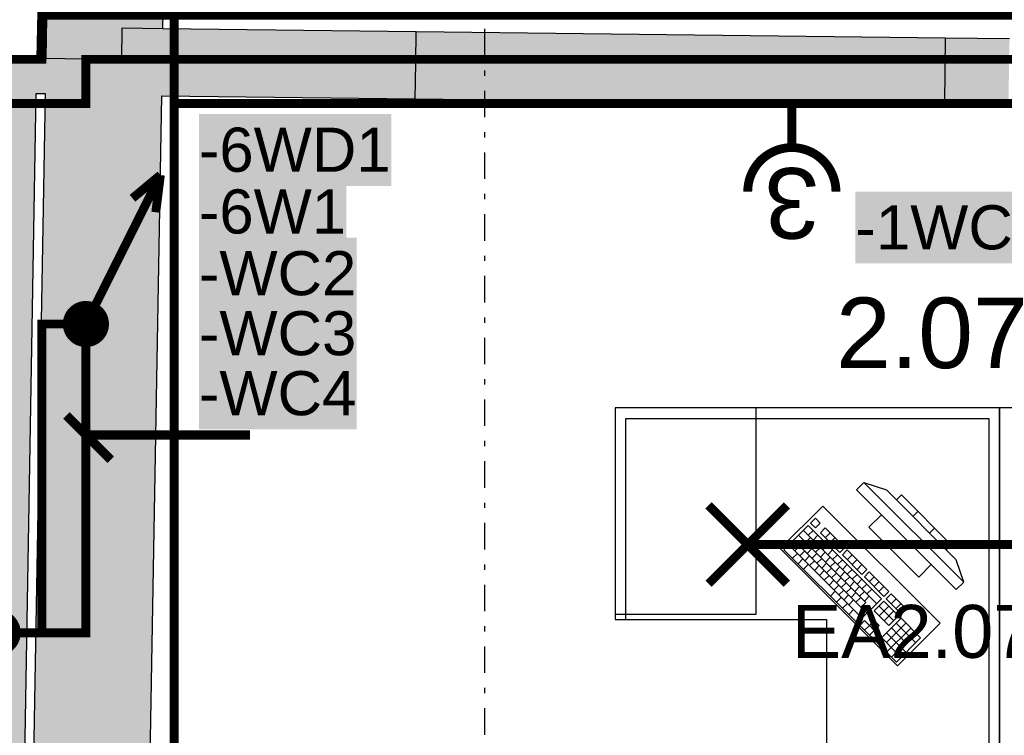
# Model space of a CAD drawing. Extents: x -12025 to 39812, y -30157 to 12.
# Tile 9 of 59: x 16312 to 19102, y -19666 to -17638. Entities that reach past the tile are written whole.
import ezdxf
from ezdxf.enums import TextEntityAlignment as Align

# ---------------------------------------------------------------- set-up
doc = ezdxf.new("R2010")
doc.units = 0
doc.header["$MEASUREMENT"] = 0
doc.linetypes.add('Telekomunikacni vodic', pattern=[9.25, 3, -0.75, 3, -0.75, 0.125, -0.75, 0.125, -0.75])
doc.linetypes.add('Čerchovaná S', pattern=[175, 75, -42.5, 15, -42.5])
for name, color, linetype in [('0 (Pozadí)', 254, 'Continuous'), ('OÚ Dukovany internet + tv + data', 192, 'Continuous'), ('OÚ Dukovany nouzové osvětlení', 36, 'Continuous'), ('OÚ Dukovany půdorys podklad 2NP', 7, 'Continuous'), ('OÚ Dukovany rozváděče', 6, 'Continuous'), ('OÚ Dukovany světla', 132, 'Continuous'), ('OÚ Dukovany zásuvky', 92, 'Continuous'), ('Zakladni', 7, 'Continuous')]:
    doc.layers.add(name, color=color, linetype=linetype)
doc.styles.add('Arial', font='txt')
doc.styles.add('Arial_B', font='txt')

# ---------------------------------------------------------------- blocks, each defined once
blk = doc.blocks.new('P_zarovkove_svitidlo (9)')
at = {"color": 0, "linetype": 'Continuous', "const_width": 25}
for points in [[(111, -111), (-111, 111)], [(-111, -111), (111, 111)]]:
    blk.add_lwpolyline(points, dxfattribs=at)
at = {"color": 0, "linetype": 'Continuous', "style": 'Arial'}
blk.add_text('EA2.07b', height=150, dxfattribs=at).set_placement((125, -321.1))
blk = doc.blocks.new('Zásuvka (23)')
at = {"color": 0, "linetype": 'Continuous', "const_width": 25}
blk.add_lwpolyline([(0, 250), (0, 125)], dxfattribs=at)
for points in [[(-125, 0, -0.414214), (0, 125)], [(0, 125, -0.414214), (125, 0)]]:
    blk.add_lwpolyline(points, format="xyb", dxfattribs=at)
at = {"color": 0, "linetype": 'Continuous', "style": 'Arial'}
blk.add_text('3', height=200, rotation=180, dxfattribs=at).set_placement((0, 66.9), align=Align.CENTER)
blk = doc.blocks.new('Stoupací vedení směrem nahoru')
at = {"color": 0, "linetype": 'Continuous'}
for points, const_width in [([(0, 52.8, 0.414214), (-52.8, 0)], 25), ([(52.8, 0, 0.414214), (0, 52.8)], 25), ([(0, 26.4, 0.414214), (-26.4, 0)], 52.8), ([(26.4, 0, 0.414214), (0, 26.4)], 52.8), ([(-52.8, 0, 0.414214), (0, -52.8)], 25), ([(-26.4, 0, 0.414214), (0, -26.4)], 52.8), ([(0, -26.4, 0.414214), (26.4, 0)], 52.8), ([(0, -52.8, 0.414214), (52.8, 0)], 25)]:
    blk.add_lwpolyline(points, format="xyb", dxfattribs=dict(at, const_width=const_width))
at = {"color": 0, "linetype": 'Continuous', "const_width": 25}
for points in [[(-211.1, -422.2), (0, 0)], [(-211.1, -422.2), (-197.9, -316.7)], [(-211.1, -422.2), (-131.9, -356.3)]]:
    blk.add_lwpolyline(points, dxfattribs=at)
blk = doc.blocks.new('Stoupací vedení směrem nahoru (1)')
at = {"color": 0, "linetype": 'Continuous', "const_width": 25}
for points in [[(211.1, 422.2), (0, 0)], [(211.1, 422.2), (131.9, 356.3)], [(211.1, 422.2), (197.9, 316.7)]]:
    blk.add_lwpolyline(points, dxfattribs=at)
at = {"color": 0, "linetype": 'Continuous'}
for points, const_width in [([(0, 52.8, 0.414214), (-52.8, 0)], 25), ([(52.8, 0, 0.414214), (0, 52.8)], 25), ([(0, 26.4, 0.414214), (-26.4, 0)], 52.8), ([(26.4, 0, 0.414214), (0, 26.4)], 52.8), ([(-52.8, 0, 0.414214), (0, -52.8)], 25), ([(-26.4, 0, 0.414214), (0, -26.4)], 52.8), ([(0, -26.4, 0.414214), (26.4, 0)], 52.8), ([(0, -52.8, 0.414214), (52.8, 0)], 25)]:
    blk.add_lwpolyline(points, format="xyb", dxfattribs=dict(at, const_width=const_width))
blk = doc.blocks.new('(9)')
at = {"color": 7, "linetype": 'Continuous', "const_width": 25}
for points in [[(-520, 0), (-395, -125)], [(-460, -55), (0, -55)]]:
    blk.add_lwpolyline(points, dxfattribs=at)
at = {"layer": '0 (Pozadí)', "linetype": 'Continuous'}
blk.add_solid([(-145, 165), (302, 165), (-145, -38.5), (302, -38.5)], dxfattribs=at)
at = {"color": 7, "linetype": 'Continuous', "style": 'Arial_B'}
blk.add_text('-WC4', height=125, dxfattribs=at).set_placement((-145, 1.5))
blk = doc.blocks.new('(10)')
at = {"color": 7, "linetype": 'Continuous', "const_width": 25}
for points in [[(-520, 0), (-395, -125)], [(-460, -55), (0, -55)]]:
    blk.add_lwpolyline(points, dxfattribs=at)
at = {"layer": '0 (Pozadí)', "linetype": 'Continuous'}
blk.add_solid([(-145, 505), (302, 505), (-145, 301.5), (302, 301.5)], dxfattribs=at)
at = {"color": 7, "linetype": 'Continuous', "style": 'Arial_B'}
blk.add_text('-WC2', height=125, dxfattribs=at).set_placement((-145, 341.5))
blk = doc.blocks.new('(11)')
at = {"color": 7, "linetype": 'Continuous', "const_width": 25}
for points in [[(-520, 0), (-395, -125)], [(-460, -55), (0, -55)]]:
    blk.add_lwpolyline(points, dxfattribs=at)
at = {"layer": '0 (Pozadí)', "linetype": 'Continuous'}
blk.add_solid([(-145, 335), (302, 335), (-145, 131.5), (302, 131.5)], dxfattribs=at)
at = {"color": 7, "linetype": 'Continuous', "style": 'Arial_B'}
blk.add_text('-WC3', height=125, dxfattribs=at).set_placement((-145, 171.5))
blk = doc.blocks.new('(18)')
at = {"color": 7, "linetype": 'Continuous', "const_width": 25}
for points in [[(0, 520), (-125, 395)], [(-55, 460), (-55, 0)]]:
    blk.add_lwpolyline(points, dxfattribs=at)
at = {"layer": '0 (Pozadí)', "linetype": 'Continuous'}
blk.add_solid([(-625.7, 215), (-80.6, 215), (-625.7, 11.5), (-80.6, 11.5)], dxfattribs=at)
at = {"color": 7, "linetype": 'Continuous', "style": 'Arial_B'}
blk.add_text('-1WC4', height=125, dxfattribs=at).set_placement((-625.7, 51.5))
blk = doc.blocks.new('(41)')
at = {"color": 7, "linetype": 'Continuous', "const_width": 25}
for points in [[(-520, 0), (-395, -125)], [(-460, -55), (0, -55)]]:
    blk.add_lwpolyline(points, dxfattribs=at)
at = {"layer": '0 (Pozadí)', "linetype": 'Continuous'}
blk.add_solid([(-145, 678.9), (272.9, 678.9), (-145, 475.3), (272.9, 475.3)], dxfattribs=at)
at = {"color": 7, "linetype": 'Continuous', "style": 'Arial_B'}
blk.add_text('-6W1', height=125, dxfattribs=at).set_placement((-145, 515.3))
blk = doc.blocks.new('(42)')
at = {"color": 7, "linetype": 'Continuous', "const_width": 25}
for points in [[(-520, 0), (-395, -125)], [(-460, -55), (0, -55)]]:
    blk.add_lwpolyline(points, dxfattribs=at)
at = {"layer": '0 (Pozadí)', "linetype": 'Continuous'}
blk.add_solid([(-145, 855), (400.1, 855), (-145, 651.5), (400.1, 651.5)], dxfattribs=at)
at = {"color": 7, "linetype": 'Continuous', "style": 'Arial_B'}
blk.add_text('-6WD1', height=125, dxfattribs=at).set_placement((-145, 691.5))

msp = doc.modelspace()

# ---------------------------------------------------------------- hatches: boundary and pattern name
at = {"layer": 'OÚ Dukovany půdorys podklad 2NP', "linetype": 'Continuous'}
for color, points in [(9, [(16386.5, -17746.9), (16601.4, -17750.6), (16603, -17660.7), (16718, -17662.7), (16720.3, -17532.7), (16390.3, -17526.9)]), (254, [(16338.4, -20498.5), (16668.4, -20498.5), (16718, -17662.7), (16603, -17660.7), (16601.4, -17750.6), (16386.5, -17746.9)])]:
    msp.add_hatch(color=color, dxfattribs=at).paths.add_polyline_path(points)

# ---------------------------------------------------------------- linework, layer by layer
at = {"layer": 'OÚ Dukovany internet + tv + data', "linetype": 'Telekomunikacni vodic', "ltscale": 100, "const_width": 25}
msp.add_lwpolyline([(16750, -20447.2), (16750, -17625), (16875, -17625), (16875, -17500)], dxfattribs=at)
at = {"layer": 'OÚ Dukovany nouzové osvětlení', "linetype": 'Continuous', "const_width": 25}
for points in [[(19412.5, -17125), (19412.5, -17625), (16375, -17625), (16375, -17750), (16000, -17750), (16000, -18125)], [(16000, -18125), (16000, -17750), (16375, -17750), (16375, -17625), (24625, -17625), (24625, -17250), (25037.5, -17250)]]:
    msp.add_lwpolyline(points, dxfattribs=at)
at = {"layer": 'OÚ Dukovany půdorys podklad 2NP', "color": 154, "linetype": 'Čerchovaná S'}
msp.add_line((17630.5, -25788.9), (17630.5, -1622.9), dxfattribs=at)
at = {"layer": 'OÚ Dukovany půdorys podklad 2NP', "color": 8, "linetype": 'Continuous'}
for p in [(16386.6, -16291.6), (16061.3, -17741.2)]:
    msp.add_line(p, (16361.3, -17746.4), dxfattribs=at)
at = {"layer": 'OÚ Dukovany půdorys podklad 2NP', "color": 1, "linetype": 'Continuous'}
for p, q in [((16390.3, -17526.9), (16386.5, -17746.9)), ((16718, -17662.7), (16720.3, -17532.7)), ((18935.2, -17689.6), (17435.3, -17671.8)), ((17433.1, -17861.8), (18933, -17879.6)), ((18029.3, -18737.6), (17999.3, -18737.6)), ((17999.3, -18737.6), (17999.3, -18767.6)), ((19058.3, -18737.6), (18029.3, -18737.6)), ((18399.3, -19322.6), (18399.3, -18737.6)), ((19088.3, -18737.6), (19058.3, -18737.6)), ((19088.3, -18767.6), (19088.3, -18737.6)), ((19088.3, -18737.6), (19088.3, -18767.6)), ((19118.3, -18737.6), (19088.3, -18737.6)), ((17999.3, -18767.6), (17999.3, -19337.6)), ((18029.3, -18767.6), (19058.3, -18767.6)), ((18029.3, -19337.6), (18029.3, -18767.6)), ((19058.3, -18767.6), (19058.3, -20387.4)), ((19088.3, -20387.4), (19088.3, -18767.6)), ((19088.3, -18767.6), (19088.3, -20387.4)), ((18704.2, -18948.7), (18683, -18969.9)), ((18987, -19231.5), (18704.2, -18948.7)), ((18704.2, -18948.7), (18767.8, -18969.9)), ((18683, -18969.9), (18965.8, -19252.7)), ((18767.8, -18969.9), (18965.8, -19167.9)), ((18810.2, -18984), (18796.1, -18998.2)), ((18951.7, -19125.5), (18810.2, -18984)), ((18796.1, -18998.2), (18937.5, -19139.6)), ((18566.8, -19050.4), (18553.1, -19064.1)), ((18580.6, -19064.3), (18566.8, -19050.4)), ((18753.7, -19040.6), (18718.3, -19076)), ((18895.1, -19182), (18753.7, -19040.6)), ((18843.2, -19045.3), (18857.4, -19031.2)), ((18546.2, -19071), (18477.6, -19139.6)), ((18753.9, -19278.7), (18546.2, -19071)), ((18553.1, -19064.1), (18566.9, -19078)), ((18566.9, -19078), (18580.6, -19064.3)), ((18594.5, -19078.1), (18580.8, -19091.8)), ((18649.9, -19133.5), (18594.5, -19078.1)), ((18718.3, -19076), (18859.7, -19217.4)), ((18890.4, -19092.5), (18904.5, -19078.3)), ((18518.8, -19098.4), (18709.2, -19288.8)), ((18532.5, -19084.7), (18740.2, -19292.4)), ((18539.6, -19119.2), (18553.3, -19105.5)), ((18546.3, -19098.6), (18560.1, -19084.9)), ((18560.2, -19112.4), (18573.9, -19098.7)), ((18580.8, -19091.8), (18636.2, -19147.2)), ((18594.6, -19105.7), (18608.3, -19092)), ((18608.5, -19119.5), (18622.2, -19105.8)), ((18491.4, -19125.9), (18699.1, -19333.6)), ((18505.1, -19112.1), (18712.8, -19319.9)), ((18508.7, -19143.2), (18522.4, -19129.5)), ((18529.3, -19136.4), (18543, -19122.7)), ((18553.4, -19133.1), (18567.1, -19119.3)), ((18567.2, -19146.9), (18581, -19133.2)), ((18574, -19126.3), (18587.8, -19112.5)), ((18587.9, -19140.1), (18601.6, -19126.4)), ((18622.3, -19133.4), (18636, -19119.7)), ((18636.2, -19147.2), (18649.9, -19133.5)), ((18937.5, -19139.6), (18951.7, -19125.5)), ((18477.6, -19139.6), (18685.4, -19347.3)), ((18501.9, -19163.8), (18515.6, -19150.1)), ((18522.5, -19157), (18536.2, -19143.3)), ((18536.4, -19170.9), (18550.1, -19157.1)), ((18543.1, -19150.2), (18556.9, -19136.5)), ((18557, -19164.1), (18570.7, -19150.4)), ((18581.1, -19160.7), (18594.8, -19147)), ((18594.9, -19174.6), (18608.7, -19160.9)), ((18601.7, -19154), (18615.4, -19140.2)), ((18615.6, -19167.8), (18629.3, -19154.1)), ((18656.8, -19140.4), (18643.1, -19154.2)), ((18643.1, -19154.2), (18698.5, -19209.5)), ((18712.2, -19195.8), (18656.8, -19140.4)), ((18656.9, -19168), (18670.6, -19154.3)), ((18517.5, -19179.4), (18531.2, -19165.7)), ((18533, -19195), (18546.7, -19181.2)), ((18550.2, -19184.7), (18563.9, -19171)), ((18564.1, -19198.6), (18577.8, -19184.8)), ((18570.8, -19177.9), (18584.6, -19164.2)), ((18584.7, -19191.8), (18598.4, -19178.1)), ((18598.5, -19205.6), (18612.3, -19191.9)), ((18608.8, -19188.4), (18622.5, -19174.7)), ((18622.6, -19202.3), (18636.4, -19188.6)), ((18629.4, -19181.7), (18643.1, -19167.9)), ((18643.3, -19195.5), (18657, -19181.8)), ((18670.8, -19181.9), (18684.5, -19168.1)), ((18684.6, -19195.7), (18698.3, -19182)), ((18859.7, -19217.4), (18895.1, -19182)), ((18987, -19231.5), (18965.8, -19167.9)), ((18577.9, -19212.4), (18591.6, -19198.7)), ((18591.7, -19226.3), (18605.5, -19212.5)), ((18612.4, -19219.5), (18626.1, -19205.7)), ((18626.2, -19233.3), (18639.9, -19219.6)), ((18636.5, -19216.1), (18650.2, -19202.4)), ((18650.3, -19230), (18664, -19216.3)), ((18657.1, -19209.3), (18670.8, -19195.6)), ((18671, -19223.2), (18684.7, -19209.5)), ((18698.5, -19209.5), (18712.2, -19195.8)), ((18719.1, -19202.8), (18705.4, -19216.5)), ((18705.4, -19216.5), (18760.8, -19271.9)), ((18774.5, -19258.1), (18719.1, -19202.8)), ((18719.2, -19230.3), (18732.9, -19216.6)), ((18605.6, -19240.1), (18619.3, -19226.4)), ((18619.4, -19253.9), (18633.2, -19240.2)), ((18640.1, -19247.2), (18653.8, -19233.4)), ((18653.9, -19261), (18667.6, -19247.3)), ((18664.2, -19243.8), (18677.9, -19230.1)), ((18678, -19257.7), (18691.7, -19244)), ((18684.8, -19237), (18698.5, -19223.3)), ((18698.7, -19250.9), (18712.4, -19237.2)), ((18733.1, -19244.2), (18746.8, -19230.5)), ((18746.9, -19258), (18760.6, -19244.3)), ((18965.8, -19252.7), (18987, -19231.5)), ((18609.2, -19271.1), (18622.9, -19257.4)), ((18626.5, -19288.4), (18640.2, -19274.7)), ((18633.3, -19267.8), (18647, -19254.1)), ((18647.1, -19281.6), (18660.9, -19267.9)), ((18667.8, -19274.9), (18681.5, -19261.1)), ((18681.6, -19288.7), (18695.3, -19275)), ((18691.9, -19271.5), (18705.6, -19257.8)), ((18705.7, -19285.4), (18719.4, -19271.7)), ((18712.5, -19264.7), (18726.2, -19251)), ((18760.8, -19271.9), (18774.5, -19258.1)), ((18781.4, -19265.1), (18767.7, -19278.8)), ((18823, -19306.6), (18781.4, -19265.1)), ((18643.8, -19305.7), (18657.5, -19292)), ((18661, -19295.5), (18674.7, -19281.8)), ((18685.4, -19347.3), (18753.9, -19278.7)), ((18695.5, -19302.5), (18709.2, -19288.8)), ((18760.8, -19285.6), (18733.4, -19313.1)), ((18747.1, -19299.4), (18788.7, -19340.9)), ((18747.3, -19326.9), (18774.7, -19299.5)), ((18802.4, -19327.2), (18760.8, -19285.6)), ((18767.7, -19278.8), (18809.2, -19320.3)), ((18781.5, -19292.6), (18795.3, -19278.9)), ((18795.4, -19306.5), (18809.1, -19292.8)), ((17999.3, -19322.6), (18399.3, -19322.6)), ((18661.1, -19323.1), (18674.8, -19309.3)), ((18733.4, -19313.1), (18775, -19354.6)), ((18761.1, -19340.8), (18788.5, -19313.3)), ((18775, -19354.6), (18802.4, -19327.2)), ((18809.2, -19320.3), (18823, -19306.6)), ((17999.3, -19337.6), (18029.3, -19337.6)), ((18706, -19340.5), (18692.3, -19354.2)), ((18692.3, -19354.2), (18733.8, -19395.8)), ((18719.8, -19354.3), (18706, -19340.5)), ((18706.1, -19368.1), (18719.8, -19354.3)), ((18733.6, -19340.6), (18719.8, -19354.3)), ((18719.8, -19354.3), (18733.7, -19368.2)), ((18747.4, -19354.5), (18733.6, -19340.6)), ((18733.7, -19368.2), (18747.4, -19354.5)), ((18809.3, -19334.1), (18740.7, -19402.7)), ((18768.3, -19402.8), (18823.2, -19348)), ((18795.6, -19347.8), (18851, -19403.2)), ((18864.7, -19389.5), (18809.3, -19334.1)), ((18720, -19381.9), (18733.7, -19368.2)), ((18747.5, -19382), (18733.7, -19368.2)), ((18733.8, -19395.8), (18747.5, -19382)), ((18768.2, -19375.2), (18823.6, -19430.6)), ((18768.4, -19430.4), (18837, -19361.8)), ((18781.9, -19361.5), (18823.4, -19403.1)), ((18782.3, -19444.2), (18850.9, -19375.6)), ((18740.7, -19402.7), (18796.1, -19458.1)), ((18754.5, -19389), (18796, -19430.5)), ((18796.1, -19458.1), (18864.7, -19389.5))]:
    msp.add_line(p, q, dxfattribs=at)
at = {"layer": 'OÚ Dukovany půdorys podklad 2NP', "color": 7, "linetype": 'Continuous'}
for p, q in [((16601.4, -17750.6), (16603, -17660.7)), ((16603, -17660.7), (16718, -17662.7)), ((16718, -17663.3), (16718, -17662.7)), ((17435.3, -17671.8), (16718, -17663.3)), ((17434.3, -17759.8), (17435.3, -17671.8)), ((18934.2, -17777.6), (18935.2, -17689.6)), ((19116.8, -17691.8), (18935.2, -17689.6)), ((16061.3, -17741.2), (16361.3, -17746.4)), ((16386.5, -17746.9), (16361.3, -17746.4)), ((16386.5, -17746.9), (16601.4, -17750.6)), ((17433.1, -17861.8), (17434.3, -17759.8)), ((18933, -17879.6), (18934.2, -17777.6)), ((16313.3, -20498.5), (16359.5, -17846.4)), ((16384.7, -17846.9), (16338.4, -20498.5)), ((16359.5, -17846.4), (16384.7, -17846.9)), ((16668.4, -20498.5), (16714.7, -17853.3)), ((16714.7, -17853.3), (17433.1, -17861.8)), ((18933, -17879.6), (19113.5, -17881.7))]:
    msp.add_line(p, q, dxfattribs=at)
at = {"layer": 'OÚ Dukovany půdorys podklad 2NP', "color": 1, "linetype": 'Continuous'}
for points in [[(19088.3, -18737.6), (17999.3, -18737.6), (17999.3, -19337.6), (18598.1, -19337.6), (18598.1, -20417.4), (19088.3, -20417.4)], [(19088.3, -18737.6), (19088.3, -20417.4), (19688.3, -20417.4), (19688.3, -18737.6)], [(18587.5, -19015.9), (18467.3, -19136.1), (18799.6, -19468.4), (18919.8, -19348.2)]]:
    msp.add_lwpolyline(points, close=True, dxfattribs=at)
at = {"layer": 'OÚ Dukovany půdorys podklad 2NP', "color": 254, "linetype": 'Continuous'}
for points in [[(16718, -17663.3), (16714.7, -17853.3), (17435.3, -17671.8), (17433.1, -17861.8)], [(18935.2, -17689.6), (18933, -17879.6), (19116.8, -17691.8), (19113.5, -17881.7)], [(15754.2, -17835.8), (16384.7, -17846.9), (15756, -17735.8), (16386.5, -17746.9)], [(16311.1, -20623.9), (16359.5, -17846.4), (16011, -20623.9), (16059.6, -17841.1)]]:
    msp.add_solid(points, dxfattribs=at)
at = {"layer": 'OÚ Dukovany půdorys podklad 2NP', "color": 9, "linetype": 'Continuous'}
msp.add_solid([(17433.1, -17861.8), (18933, -17879.6), (17435.3, -17671.8), (18935.2, -17689.6)], dxfattribs=at)
at = {"layer": 'OÚ Dukovany světla', "linetype": 'Continuous', "const_width": 25}
for points in [[(24909.4, -16750), (24750, -16750), (24750, -17625), (16375, -17625), (16375, -17750), (16000, -17750), (16000, -18125)], [(19625, -17750), (16500, -17750), (16500, -17875), (15000, -17875), (15000, -17909.4)], [(16302.8, -19375), (16375, -19375), (16375, -18500), (16447.2, -18500)], [(19625, -19125), (18375, -19125)]]:
    msp.add_lwpolyline(points, dxfattribs=at)
at = {"layer": 'OÚ Dukovany zásuvky', "linetype": 'Continuous', "const_width": 25}
for points in [[(16000, -18125), (16000, -17750), (16375, -17750), (16375, -17625), (19125, -17625), (19500, -17625), (19500, -16250)], [(18500, -17875), (19500, -17875), (19500, -17625)], [(17000, -20375), (17000, -20500), (16750, -20500), (16750, -19187.5), (16750, -17875), (18500, -17875)], [(16302.8, -19375), (16500, -19375), (16500, -18552.8)]]:
    msp.add_lwpolyline(points, dxfattribs=at)

# ---------------------------------------------------------------- block references
at = {"layer": 'OÚ Dukovany rozváděče', "linetype": 'Continuous'}
for name, p in [('Stoupací vedení směrem nahoru (1)', (16500, -18500)), ('Stoupací vedení směrem nahoru', (16250, -19375))]:
    msp.add_blockref(name, p, dxfattribs=at)
at = {"layer": 'OÚ Dukovany světla', "linetype": 'Continuous'}
msp.add_blockref('P_zarovkove_svitidlo (9)', (18375, -19125), dxfattribs=at)
at = {"layer": 'OÚ Dukovany zásuvky', "linetype": 'Continuous'}
msp.add_blockref('Zásuvka (23)', (18500, -18125), dxfattribs=at)
at = {"layer": 'Zakladni', "color": 7, "linetype": 'Continuous'}
for name, p in [('(18)', (19305.7, -18340)), ('(42)', (16965, -18760)), ('(41)', (16965, -18758.9)), ('(10)', (16965, -18760)), ('(11)', (16965, -18760)), ('(9)', (16965, -18760))]:
    msp.add_blockref(name, p, dxfattribs=at)

# ---------------------------------------------------------------- texts
at = {"layer": 'Zakladni', "color": 7, "linetype": 'Continuous', "style": 'Arial'}
msp.add_text('2.07', height=200, dxfattribs=at).set_placement((18625, -18625))

doc.saveas('drawing.dxf')
